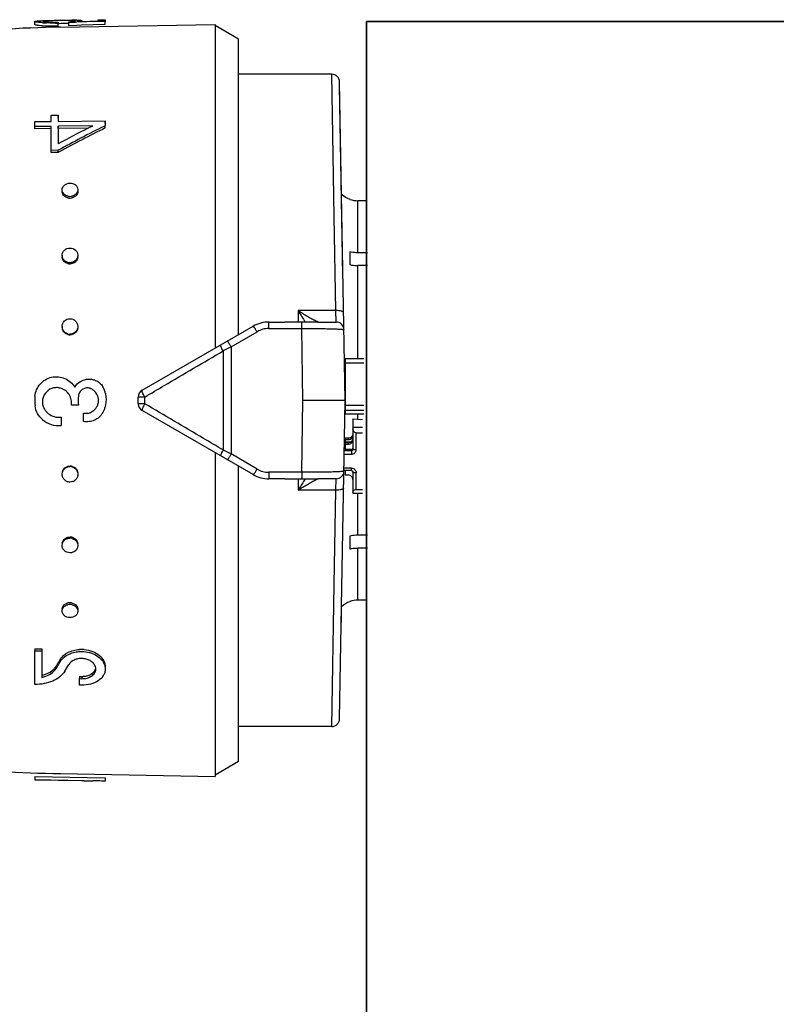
# Model space of a CAD drawing. Header units: millimetres. Extents: x -727 to 69715, y -15705 to 98123.
# Tile 231 of 256: x 49735 to 49784, y -12278 to -12215. Entities that reach past the tile are written whole.
import ezdxf

# ---------------------------------------------------------------- set-up
doc = ezdxf.new("R2010")
doc.units = ezdxf.units.MM
doc.layers.add('UT_ZAŘÍZENÍ - OT', color=3, linetype='Continuous', lineweight=35)

msp = doc.modelspace()

# ---------------------------------------------------------------- linework, layer by layer
at = {"color": 0, "linetype": 'Continuous'}
for p, q in [((49736.224, -12215.056), (49736.22, -12214.856)), ((49736.856, -12214.81), (49736.871, -12214.809)), ((49736.871, -12214.809), (49736.883, -12214.809)), ((49736.873, -12214.869), (49736.872, -12214.823)), ((49737.786, -12214.796), (49737.664, -12214.798)), ((49737.71, -12214.895), (49737.71, -12214.958)), ((49737.713, -12215.157), (49737.71, -12214.958)), ((49737.787, -12214.996), (49737.712, -12214.997)), ((49737.855, -12215.22), (49747.724, -12215.047)), ((49738.397, -12214.99), (49738.366, -12214.99)), ((49738.396, -12214.929), (49738.396, -12214.876)), ((49738.826, -12214.913), (49738.396, -12214.929)), ((49738.399, -12215.128), (49738.396, -12214.929)), ((49738.916, -12215.109), (49738.399, -12215.128)), ((49738.62, -12214.856), (49738.619, -12214.792)), ((49738.912, -12214.91), (49738.826, -12214.913)), ((49738.907, -12214.861), (49739.21, -12214.852)), ((49740.203, -12214.865), (49738.912, -12214.91)), ((49739.174, -12215.1), (49738.916, -12215.109)), ((49739.057, -12214.857), (49739.056, -12214.842)), ((49740.723, -12215.046), (49739.174, -12215.1)), ((49739.21, -12214.852), (49740.269, -12214.818)), ((49739.22, -12214.798), (49739.221, -12214.851)), ((49740.271, -12214.862), (49740.203, -12214.865)), ((49740.269, -12214.75), (49740.719, -12214.742)), ((49740.269, -12214.818), (49740.269, -12214.75)), ((49740.719, -12214.847), (49740.271, -12214.862)), ((49740.719, -12214.742), (49740.719, -12214.847)), ((49740.723, -12215.046), (49740.719, -12214.847)), ((49747.724, -12215.047), (49747.724, -12235.692)), ((49749.224, -12215.987), (49747.724, -12215.121)), ((49749.224, -12234.826), (49749.224, -12215.987)), ((49755.169, -12218.221), (49749.224, -12218.221)), ((49755.324, -12227.286), (49755.169, -12218.221)), ((49756.024, -12239.021), (49755.669, -12218.713)), ((49755.885, -12231.087), (49755.673, -12218.962)), ((49736.22, -12221.245), (49737.27, -12221.232)), ((49736.22, -12221.556), (49736.22, -12221.245)), ((49737.27, -12220.826), (49737.72, -12220.821)), ((49737.27, -12221.232), (49737.27, -12220.826)), ((49737.72, -12220.821), (49737.72, -12221.226)), ((49737.723, -12220.971), (49737.72, -12220.821)), ((49737.72, -12221.226), (49740.719, -12221.187)), ((49740.719, -12221.187), (49740.719, -12221.499)), ((49740.723, -12221.334), (49740.719, -12221.187)), ((49737.27, -12221.543), (49736.22, -12221.556)), ((49736.224, -12221.7), (49736.22, -12221.556)), ((49737.273, -12221.687), (49736.224, -12221.7)), ((49737.27, -12223.075), (49737.27, -12221.543)), ((49739.934, -12221.509), (49737.72, -12221.537)), ((49737.72, -12221.537), (49737.72, -12222.656)), ((49737.723, -12221.682), (49737.72, -12221.537)), ((49739.641, -12221.657), (49737.723, -12221.682)), ((49737.723, -12221.682), (49737.723, -12222.539)), ((49739.879, -12221.537), (49739.934, -12221.509)), ((49740.719, -12221.499), (49740.664, -12221.527)), ((49740.723, -12221.643), (49740.719, -12221.499)), ((49737.72, -12223.07), (49737.27, -12223.075)), ((49737.273, -12223.206), (49737.27, -12223.075)), ((49737.723, -12223.201), (49737.273, -12223.206)), ((49737.723, -12223.201), (49737.72, -12223.07)), ((49737.776, -12223.173), (49737.723, -12223.201)), ((49756.324, -12226.185), (49756.324, -12226.198)), ((49756.824, -12229.608), (49756.824, -12226.284)), ((49757.394, -12226.284), (49756.824, -12226.284)), ((49755.426, -12233.296), (49755.324, -12227.286)), ((49756.324, -12229.547), (49756.324, -12230.361)), ((49757.441, -12229.608), (49756.824, -12229.608)), ((49756.824, -12236.347), (49756.824, -12230.421)), ((49757.449, -12230.421), (49756.824, -12230.421)), ((49753.024, -12233.296), (49753.024, -12234.03)), ((49755.426, -12233.296), (49753.024, -12233.296)), ((49755.445, -12234.021), (49755.426, -12233.296)), ((49743.074, -12238.377), (49750.154, -12234.289)), ((49751.154, -12234.436), (49751.154, -12234.021)), ((49751.154, -12234.021), (49752.181, -12234.021)), ((49751.154, -12234.436), (49753.251, -12234.436)), ((49753.251, -12234.436), (49753.251, -12234.029)), ((49753.323, -12239.021), (49753.251, -12234.436)), ((49754.287, -12234.021), (49755.445, -12234.021)), ((49748.757, -12235.609), (49750.404, -12234.641)), ((49748.236, -12235.866), (49748.236, -12242.177)), ((49748.757, -12235.609), (49748.757, -12242.433)), ((49756.024, -12236.347), (49756.024, -12239.869)), ((49756.024, -12236.347), (49757.224, -12236.347)), ((49756.024, -12236.631), (49757.224, -12236.631)), ((49742.824, -12239.233), (49742.824, -12238.81)), ((49743.237, -12239.237), (49743.237, -12238.806)), ((49753.251, -12243.606), (49753.323, -12239.021)), ((49756.024, -12239.021), (49753.323, -12239.021)), ((49755.669, -12259.33), (49756.024, -12239.021)), ((49739.01, -12239.324), (49738.56, -12239.324)), ((49756.024, -12239.327), (49757.224, -12239.327)), ((49756.024, -12239.642), (49757.224, -12239.642)), ((49737.9, -12240.093), (49737.9, -12240.627)), ((49739.33, -12240.365), (49739.33, -12239.83)), ((49750.154, -12243.753), (49743.074, -12239.666)), ((49756.024, -12239.869), (49757.224, -12239.869)), ((49756.524, -12240.196), (49756.524, -12242.119)), ((49756.524, -12240.196), (49757.124, -12240.229)), ((49756.824, -12240.212), (49756.824, -12239.869)), ((49756.524, -12240.727), (49757.124, -12240.727)), ((49755.978, -12241.636), (49755.984, -12241.313)), ((49756.024, -12241.425), (49756.024, -12241.67)), ((49756.224, -12241.425), (49756.024, -12241.425)), ((49756.024, -12241.523), (49756.224, -12241.523)), ((49756.224, -12241.425), (49756.224, -12241.523)), ((49756.724, -12242.158), (49756.724, -12241.079)), ((49756.724, -12241.079), (49757.124, -12241.079)), ((49756.024, -12242.061), (49755.971, -12242.061)), ((49756.024, -12241.865), (49755.974, -12241.865)), ((49755.977, -12241.67), (49756.387, -12241.67)), ((49756.025, -12241.639), (49755.978, -12241.636)), ((49756.024, -12241.718), (49756.024, -12242.159)), ((49756.224, -12241.718), (49756.024, -12241.718)), ((49756.024, -12241.815), (49756.224, -12241.815)), ((49756.424, -12242.159), (49756.024, -12242.159)), ((49756.224, -12241.718), (49756.224, -12241.815)), ((49756.424, -12242.159), (49756.424, -12242.452)), ((49747.724, -12242.35), (49747.724, -12262.995)), ((49750.404, -12243.402), (49748.757, -12242.433)), ((49755.964, -12242.452), (49756.424, -12242.452)), ((49755.968, -12242.217), (49756.424, -12242.217)), ((49749.224, -12262.055), (49749.224, -12243.216)), ((49756.424, -12243.335), (49755.948, -12243.335)), ((49756.424, -12243.496), (49756.424, -12243.335)), ((49751.154, -12243.606), (49751.154, -12244.021)), ((49753.251, -12243.606), (49751.154, -12243.606)), ((49752.181, -12244.021), (49751.154, -12244.021)), ((49753.024, -12244.013), (49753.024, -12244.746)), ((49753.251, -12243.606), (49753.251, -12244.014)), ((49755.445, -12244.021), (49754.287, -12244.021)), ((49755.426, -12244.746), (49755.445, -12244.021)), ((49756.424, -12243.496), (49755.945, -12243.496)), ((49756.024, -12243.496), (49756.024, -12243.777)), ((49756.024, -12243.777), (49756.224, -12243.777)), ((49756.524, -12243.59), (49756.524, -12244.944)), ((49756.724, -12244.708), (49756.724, -12243.629)), ((49755.426, -12244.746), (49753.024, -12244.746)), ((49755.324, -12250.757), (49755.426, -12244.746)), ((49756.524, -12244.944), (49757.124, -12244.944)), ((49756.724, -12244.708), (49757.124, -12244.708)), ((49756.824, -12247.621), (49756.824, -12244.944)), ((49756.324, -12247.682), (49756.324, -12248.495)), ((49757.449, -12247.621), (49756.824, -12247.621)), ((49756.824, -12251.758), (49756.824, -12248.434)), ((49757.441, -12248.434), (49756.824, -12248.434)), ((49755.169, -12259.821), (49755.324, -12250.757)), ((49756.324, -12251.844), (49756.324, -12251.857)), ((49757.394, -12251.758), (49756.824, -12251.758)), ((49755.768, -12253.636), (49755.784, -12252.774)), ((49736.224, -12254.862), (49736.22, -12254.994)), ((49736.22, -12257.136), (49736.22, -12254.994)), ((49736.22, -12254.994), (49736.67, -12254.999)), ((49736.224, -12254.862), (49736.674, -12254.867)), ((49736.674, -12254.867), (49736.67, -12254.999)), ((49736.67, -12254.999), (49736.67, -12256.687)), ((49737.59, -12255.974), (49737.587, -12256.115)), ((49737.7, -12255.927), (49737.729, -12255.879)), ((49737.817, -12255.599), (49737.845, -12255.551)), ((49737.845, -12255.551), (49737.842, -12255.689)), ((49739.073, -12256.619), (49739.07, -12256.765)), ((49739.07, -12257.173), (49739.07, -12256.765)), ((49739.07, -12256.765), (49739.22, -12256.767)), ((49739.22, -12257.175), (49739.07, -12257.173)), ((49739.073, -12256.619), (49739.223, -12256.621)), ((49739.223, -12256.621), (49739.22, -12256.767)), ((49755.169, -12259.821), (49749.224, -12259.821)), ((49749.224, -12262.055), (49747.724, -12262.921)), ((49737.855, -12262.823), (49747.724, -12262.995)), ((49736.224, -12263.007), (49736.22, -12263.207)), ((49736.22, -12263.219), (49736.22, -12263.207)), ((49736.22, -12263.207), (49740.719, -12263.285)), ((49739.37, -12263.274), (49736.22, -12263.219)), ((49736.224, -12263.007), (49740.723, -12263.086)), ((49739.37, -12263.277), (49739.37, -12263.274)), ((49739.37, -12263.277), (49739.933, -12263.287)), ((49740.723, -12263.086), (49740.719, -12263.285)), ((49740.723, -12263.096), (49740.719, -12263.296)), ((49740.719, -12263.285), (49740.719, -12263.296))]:
    msp.add_line(p, q, dxfattribs=at)
for centre, radius, start, end in [((49737.338, -12206.38), 8.577, 265.82558, 266.62577), ((49737.339, -12206.529), 8.626, 265.85586, 266.65073), ((49737.488, -12250.544), 35.74, 91.01238, 91.21551), ((49737.411, -12205.126), 9.833, 266.63176, 267.39596), ((49737.413, -12205.258), 9.899, 266.65673, 267.41559), ((49737.016, -12216.605), 1.789, 94.25337, 94.6326), ((49737.072, -12217.374), 2.559, 93.45872, 94.22835), ((49737.493, -12202.416), 12.544, 270.2757, 270.99142), ((49737.536, -12204.867), 10.03, 270.37671, 270.99382), ((49737.947, -12208.468), 6.424, 274.00652, 274.76218), ((49738.033, -12209.51), 5.379, 274.77014, 275.5791), ((49738.469, -12220.07), 5.28, 88.37447, 89.19799), ((49739.329, -12256.899), 42.126, 90.84632, 91.00332), ((49739.044, -12237.798), 23.023, 90.56986, 90.83886), ((49738.944, -12228.002), 13.227, 90.13111, 90.55891), ((49739.426, -12305.206), 90, 91, 95.86353), ((49755.169, -12218.721), 0.5, 1.00273, 90.00005), ((49788.009, -12315.461), 105.191, 116.74897, 118.55954), ((49787.553, -12316.125), 105.923, 116.89327, 118.06457), ((49787.744, -12315.838), 105.279, 116.52799, 118.3353), ((49784.641, -12310.437), 99.533, 116.72558, 116.87901), ((49738.313, -12225.701), 0.34, 181.83857, 189.22993), ((49738.643, -12225.692), 0.33, 0.0012, 1.80344), ((49738.466, -12225.431), 0.578, 257.40046, 263.77919), ((49738.469, -12225.534), 0.583, 257.43846, 263.79562), ((49738.465, -12225.442), 0.567, 263.76903, 270.51539), ((49738.468, -12225.545), 0.572, 263.78497, 270.51556), ((49738.464, -12225.432), 0.577, 270.61415, 283.65474), ((49738.467, -12225.534), 0.582, 270.61233, 283.61615), ((49756.824, -12224.771), 1.5, 226.64917, 250.52878), ((49756.825, -12224.775), 1.509, 250.58004, 269.92942), ((49738.384, -12229.772), 0.415, 180.00363, 182.62681), ((49738.468, -12229.708), 0.529, 255.90699, 262.90203), ((49738.556, -12229.841), 0.417, 351.68515, 359.95596), ((49738.472, -12229.776), 0.533, 255.94846, 262.92018), ((49738.467, -12229.722), 0.515, 262.89641, 270.33517), ((49738.47, -12229.791), 0.519, 262.91395, 270.33539), ((49773.806, -12220.774), 24.264, 211.06983, 212.81472), ((49769.85, -12223.319), 19.559, 212.83138, 213.19135), ((49738.441, -12234.306), 0.471, 180.01487, 185.18459), ((49751.154, -12236.021), 2, 90, 120), ((49751.154, -12235.915), 1.479, 90.0293, 120.51258), ((49755.445, -12234.521), 0.5, 0.9973, 89.99995), ((49738.471, -12234.296), 0.505, 254.94557, 262.29746), ((49738.474, -12234.327), 0.509, 254.989, 262.3166), ((49738.469, -12234.313), 0.488, 262.29512, 270.14263), ((49738.472, -12234.344), 0.492, 262.31359, 270.14288), ((49856.319, -12454.982), 244.324, 116.11937, 116.25551), ((49755.924, -12237.177), 0.0994, 313.59217, 359.98031), ((49755.924, -12237.165), 0.301, 284.00989, 289.44256), ((49737.616, -12239.084), 0.878, 79.26214, 86.10486), ((49737.606, -12239.133), 0.927, 73.07928, 79.21627), ((49739.579, -12238.799), 0.576, 71.25318, 78.39725), ((49739.581, -12238.792), 0.569, 63.84048, 71.25521), ((49739.456, -12239.028), 0.836, 39.13046, 49.82845), ((49739.659, -12238.722), 1.078, 27.84061, 34.02965), ((49739.664, -12238.72), 1.073, 21.6663, 27.84286), ((49739.681, -12238.713), 1.054, 15.21143, 21.66816), ((49743.324, -12238.81), 0.5, 120, 180), ((49738.881, -12239.021), 2.661, 174.20363, 187.38301), ((49737.603, -12239.171), 0.963, 41.07571, 50.01192), ((49737.597, -12239.175), 0.97, 32.46127, 41.04427), ((49741.306, -12239.021), 2.316, 172.81682, 187.51949), ((49739.463, -12239.023), 0.828, 29.69129, 39.12926), ((49738.769, -12238.96), 1.999, 11.83461, 15.19202), ((49755.924, -12238.793), 0.3, 70.55401, 72.35353), ((49737.611, -12239.127), 0.893, 214.11402, 220.95302), ((49739.459, -12239.02), 0.831, 307.97112, 320.9467), ((49739.451, -12239.013), 0.841, 320.92395, 328.11089), ((49739.515, -12239.166), 1.23, 330.55262, 339.45926), ((49739.561, -12239.184), 1.181, 339.47291, 345.3977), ((49743.324, -12239.233), 0.5, 180, 240), ((49737.782, -12238.987), 1.644, 229.79423, 274.1007), ((49737.781, -12238.979), 1.119, 220.98571, 227.22441), ((49737.782, -12238.995), 1.104, 269.87405, 276.1358), ((49739.472, -12239.058), 0.785, 259.56156, 266.77563), ((49739.5, -12239.159), 1.247, 328.36326, 330.5708), ((49756.233, -12241.228), 0.29, 325.94596, 359.95559), ((49856.319, -12023.06), 244.324, 243.74449, 243.88063), ((49738.468, -12243.73), 0.489, 81.95126, 89.79291), ((49738.471, -12243.699), 0.493, 81.96974, 89.79318), ((49738.465, -12243.748), 0.507, 74.61727, 81.95392), ((49738.469, -12243.717), 0.51, 74.66061, 81.97306), ((49751.154, -12242.128), 1.479, 239.48743, 269.97069), ((49738.489, -12243.739), 0.481, 352.20997, 354.91531), ((49751.154, -12242.021), 2, 240, 270), ((49770.192, -12254.946), 19.968, 146.8123, 147.16491), ((49755.445, -12243.521), 0.5, 270, 359), ((49756.435, -12243.59), 0.0882, 0.03691, 8.66078), ((49773.728, -12257.219), 24.171, 147.18194, 148.9335), ((49738.466, -12248.321), 0.516, 82.18024, 89.60747), ((49738.47, -12248.253), 0.52, 82.19776, 89.60771), ((49738.464, -12248.338), 0.533, 75.22208, 82.18643), ((49738.467, -12248.27), 0.537, 75.26335, 82.20456), ((49738.465, -12252.607), 0.574, 89.52764, 102.6205), ((49738.469, -12252.505), 0.579, 90.47615, 102.57666), ((49738.468, -12252.489), 0.563, 89.46365, 90.42767), ((49738.464, -12252.602), 0.569, 82.70603, 89.43816), ((49738.468, -12252.5), 0.574, 82.72194, 89.43835), ((49738.462, -12252.617), 0.584, 76.3765, 82.71678), ((49738.466, -12252.514), 0.588, 76.41423, 82.73319), ((49756.824, -12253.271), 1.5, 109.47122, 133.35083), ((49756.825, -12253.268), 1.509, 90.07058, 109.41996), ((49738.313, -12252.341), 0.34, 170.77007, 178.16143), ((49738.643, -12252.351), 0.33, 358.19656, 359.9988), ((49739.201, -12256.845), 1.949, 89.34777, 93.68224), ((49739.2, -12256.877), 1.981, 84.74512, 89.3338), ((49736.8, -12255.489), 0.927, 321.71489, 328.50896), ((49699.17, -12232.833), 44.921, 328.78337, 329.0635), ((49699.648, -12232.787), 44.466, 328.57088, 328.85214), ((49698.296, -12231.97), 46.046, 328.85211, 329.1259), ((49697.447, -12231.802), 46.929, 329.13232, 329.40315), ((49738.71, -12256.203), 1.009, 142.68913, 149.33475), ((49738.805, -12256.276), 1.129, 136.6726, 142.69573), ((49699.915, -12232.906), 44.808, 328.5423, 329.17295), ((49736.721, -12255.427), 1.027, 315.49883, 321.71461), ((49739.661, -12256.146), 0.458, 358.60453, 6.96692), ((49736.285, -12254.817), 1.908, 281.62893, 285.76186), ((49755.169, -12259.321), 0.5, 270, 359), ((49739.426, -12172.837), 90, 264.13647, 269)]:
    msp.add_arc(centre, radius, start, end, dxfattribs=at)
at = {"color": 0, "linetype": 'Continuous', "extrusion": (0, 0, -1)}
for centre, major_axis, ratio, start_param, end_param in [((49756.724, -12240.844), (0, -0.235), 0.85043, 0, 1.570796), ((49756.724, -12244.865), (0.2, 0), 0.785695, 3.141593, 4.712389)]:
    msp.add_ellipse(centre, major_axis=major_axis, ratio=ratio, start_param=start_param, end_param=end_param, dxfattribs=at)
at = {"color": 0, "linetype": 'Continuous'}
for points, knots in [([(49736.22, -12214.856), (49736.22, -12214.853), (49736.227, -12214.847), (49736.235, -12214.844), (49736.24, -12214.843)], [0, 0, 0, 0, 0.34526, 1, 1, 1, 1]), ([(49736.714, -12214.934), (49736.644, -12214.929), (49736.546, -12214.92), (49736.425, -12214.906), (49736.354, -12214.896), (49736.298, -12214.886), (49736.257, -12214.876), (49736.233, -12214.869), (49736.22, -12214.86), (49736.22, -12214.856)], [0, 0, 0, 0, 0.415889, 0.585993, 0.728367, 0.841268, 0.923827, 0.975949, 1, 1, 1, 1]), ([(49736.716, -12215.133), (49736.647, -12215.128), (49736.549, -12215.119), (49736.428, -12215.105), (49736.357, -12215.095), (49736.302, -12215.086), (49736.26, -12215.076), (49736.237, -12215.068), (49736.224, -12215.06), (49736.224, -12215.056)], [0, 0, 0, 0, 0.416026, 0.586157, 0.728535, 0.841423, 0.923955, 0.976034, 1, 1, 1, 1]), ([(49736.24, -12214.843), (49736.244, -12214.842), (49736.263, -12214.836), (49736.284, -12214.833), (49736.3, -12214.831)], [0, 0, 0, 0, 0.194984, 1, 1, 1, 1]), ([(49736.3, -12214.831), (49736.356, -12214.824), (49736.5, -12214.818), (49736.643, -12214.814), (49736.73, -12214.812)], [0, 0, 0, 0, 0.393124, 1, 1, 1, 1]), ([(49736.763, -12214.842), (49736.763, -12214.842), (49736.762, -12214.843), (49736.762, -12214.843), (49736.762, -12214.844)], [0, 0, 0, 0, 0.519614, 1, 1, 1, 1]), ([(49736.762, -12214.844), (49736.762, -12214.846), (49736.767, -12214.849), (49736.784, -12214.855), (49736.822, -12214.863), (49736.883, -12214.871), (49736.933, -12214.875), (49736.961, -12214.878)], [0, 0, 0, 0, 0.026104, 0.078509, 0.271488, 0.580502, 1, 1, 1, 1]), ([(49736.872, -12214.823), (49736.857, -12214.824), (49736.831, -12214.826), (49736.797, -12214.831), (49736.777, -12214.835), (49736.765, -12214.839), (49736.763, -12214.842)], [0, 0, 0, 0, 0.402142, 0.703286, 0.901798, 1, 1, 1, 1]), ([(49737.664, -12214.798), (49737.524, -12214.8), (49737.276, -12214.806), (49737.027, -12214.813), (49736.918, -12214.82)], [0, 0, 0, 0, 0.5608, 1, 1, 1, 1]), ([(49736.961, -12214.878), (49737.004, -12214.881), (49737.218, -12214.895), (49737.432, -12214.898), (49737.602, -12214.897)], [0, 0, 0, 0, 0.202928, 1, 1, 1, 1]), ([(49737.553, -12214.96), (49737.502, -12214.96), (49737.306, -12214.96), (49737.109, -12214.955), (49736.965, -12214.949)], [0, 0, 0, 0, 0.261385, 1, 1, 1, 1]), ([(49737.713, -12215.157), (49737.648, -12215.158), (49737.399, -12215.16), (49737.15, -12215.156), (49736.966, -12215.147)], [0, 0, 0, 0, 0.261104, 1, 1, 1, 1]), ([(49738.364, -12214.79), (49738.32, -12214.79), (49738.127, -12214.791), (49737.935, -12214.793), (49737.786, -12214.796)], [0, 0, 0, 0, 0.228486, 1, 1, 1, 1]), ([(49738.366, -12214.99), (49738.322, -12214.99), (49738.129, -12214.991), (49737.936, -12214.993), (49737.787, -12214.996)], [0, 0, 0, 0, 0.228577, 1, 1, 1, 1]), ([(49738.543, -12214.791), (49738.529, -12214.79), (49738.47, -12214.79), (49738.41, -12214.79), (49738.364, -12214.79)], [0, 0, 0, 0, 0.229978, 1, 1, 1, 1]), ([(49738.556, -12214.863), (49738.593, -12214.859), (49738.659, -12214.852), (49738.735, -12214.841), (49738.78, -12214.832), (49738.802, -12214.826), (49738.815, -12214.822), (49738.822, -12214.816), (49738.822, -12214.814)], [0, 0, 0, 0, 0.416564, 0.727805, 0.840468, 0.923103, 0.975235, 1, 1, 1, 1]), ([(49738.729, -12214.797), (49738.721, -12214.796), (49738.685, -12214.794), (49738.648, -12214.793), (49738.619, -12214.792)], [0, 0, 0, 0, 0.216654, 1, 1, 1, 1]), ([(49738.798, -12214.804), (49738.794, -12214.803), (49738.771, -12214.8), (49738.748, -12214.798), (49738.729, -12214.797)], [0, 0, 0, 0, 0.191517, 1, 1, 1, 1]), ([(49738.822, -12214.814), (49738.822, -12214.811), (49738.812, -12214.806), (49738.804, -12214.805), (49738.798, -12214.804)], [0, 0, 0, 0, 0.306489, 1, 1, 1, 1]), ([(49739.056, -12214.842), (49739.046, -12214.843), (49738.996, -12214.851), (49738.946, -12214.857), (49738.907, -12214.861)], [0, 0, 0, 0, 0.219199, 1, 1, 1, 1]), ([(49738.914, -12214.776), (49738.928, -12214.776), (49738.981, -12214.776), (49739.033, -12214.776), (49739.07, -12214.777)], [0, 0, 0, 0, 0.28218, 1, 1, 1, 1]), ([(49739.22, -12214.798), (49739.22, -12214.803), (49739.201, -12214.811), (49739.173, -12214.82), (49739.12, -12214.831), (49739.08, -12214.838), (49739.056, -12214.842)], [0, 0, 0, 0, 0.080473, 0.272652, 0.58028, 1, 1, 1, 1]), ([(49739.07, -12214.777), (49739.08, -12214.778), (49739.114, -12214.779), (49739.147, -12214.781), (49739.17, -12214.784)], [0, 0, 0, 0, 0.312325, 1, 1, 1, 1]), ([(49739.17, -12214.784), (49739.182, -12214.785), (49739.198, -12214.787), (49739.215, -12214.792), (49739.22, -12214.796), (49739.22, -12214.798)], [0, 0, 0, 0, 0.708486, 0.898996, 1, 1, 1, 1]), ([(49737.97, -12225.601), (49737.968, -12225.545), (49737.995, -12225.429), (49738.107, -12225.285), (49738.275, -12225.192), (49738.404, -12225.169), (49738.47, -12225.168)], [0, 0, 0, 0, 0.229393, 0.470966, 0.729703, 1, 1, 1, 1]), ([(49738.47, -12225.168), (49738.533, -12225.168), (49738.658, -12225.187), (49738.823, -12225.271), (49738.937, -12225.405), (49738.968, -12225.516), (49738.97, -12225.57)], [0, 0, 0, 0, 0.270385, 0.528616, 0.769944, 1, 1, 1, 1]), ([(49738.074, -12225.847), (49738.043, -12225.813), (49737.992, -12225.736), (49737.971, -12225.646), (49737.97, -12225.601)], [0, 0, 0, 0, 0.509651, 1, 1, 1, 1]), ([(49738.342, -12226.103), (49738.253, -12226.082), (49738.085, -12226.003), (49737.991, -12225.838), (49737.978, -12225.755)], [0, 0, 0, 0, 0.524629, 1, 1, 1, 1]), ([(49738.973, -12225.692), (49738.973, -12225.784), (49738.887, -12225.981), (49738.703, -12226.076), (49738.604, -12226.1)], [0, 0, 0, 0, 0.47302, 1, 1, 1, 1]), ([(49738.97, -12225.57), (49738.971, -12225.618), (49738.952, -12225.717), (49738.899, -12225.802), (49738.866, -12225.84)], [0, 0, 0, 0, 0.488775, 1, 1, 1, 1]), ([(49738.34, -12225.995), (49738.314, -12225.989), (49738.216, -12225.96), (49738.125, -12225.903), (49738.074, -12225.847)], [0, 0, 0, 0, 0.260211, 1, 1, 1, 1]), ([(49738.866, -12225.84), (49738.849, -12225.858), (49738.774, -12225.929), (49738.676, -12225.974), (49738.6, -12225.993)], [0, 0, 0, 0, 0.24218, 1, 1, 1, 1]), ([(49737.97, -12229.772), (49737.97, -12229.711), (49737.998, -12229.587), (49738.109, -12229.431), (49738.275, -12229.329), (49738.405, -12229.304), (49738.47, -12229.304)], [0, 0, 0, 0, 0.241806, 0.488407, 0.741812, 1, 1, 1, 1]), ([(49738.47, -12229.304), (49738.593, -12229.303), (49738.786, -12229.37), (49738.935, -12229.568), (49738.967, -12229.687), (49738.969, -12229.746)], [0, 0, 0, 0, 0.507384, 0.755665, 1, 1, 1, 1]), ([(49756.824, -12229.608), (49756.781, -12229.608), (49756.613, -12229.603), (49756.445, -12229.578), (49756.324, -12229.547)], [0, 0, 0, 0, 0.252472, 1, 1, 1, 1]), ([(49738.037, -12230.005), (49738.027, -12229.989), (49737.992, -12229.922), (49737.973, -12229.847), (49737.97, -12229.791)], [0, 0, 0, 0, 0.253103, 1, 1, 1, 1]), ([(49738.342, -12230.294), (49738.251, -12230.271), (49738.078, -12230.176), (49737.991, -12229.998), (49737.978, -12229.908)], [0, 0, 0, 0, 0.510101, 1, 1, 1, 1]), ([(49738.34, -12230.221), (49738.278, -12230.206), (49738.159, -12230.153), (49738.07, -12230.058), (49738.037, -12230.005)], [0, 0, 0, 0, 0.506643, 1, 1, 1, 1]), ([(49738.931, -12229.944), (49738.902, -12230.011), (49738.809, -12230.133), (49738.672, -12230.201), (49738.6, -12230.22)], [0, 0, 0, 0, 0.492845, 1, 1, 1, 1]), ([(49738.969, -12229.901), (49738.956, -12229.992), (49738.868, -12230.171), (49738.696, -12230.268), (49738.604, -12230.292)], [0, 0, 0, 0, 0.489899, 1, 1, 1, 1]), ([(49738.969, -12229.746), (49738.972, -12229.797), (49738.962, -12229.865), (49738.938, -12229.929), (49738.931, -12229.944)], [0, 0, 0, 0, 0.747031, 1, 1, 1, 1]), ([(49756.324, -12230.361), (49756.364, -12230.371), (49756.528, -12230.406), (49756.697, -12230.421), (49756.824, -12230.421)], [0, 0, 0, 0, 0.247091, 1, 1, 1, 1]), ([(49754.144, -12233.957), (49754.061, -12233.917), (49753.884, -12233.824), (49753.508, -12233.608), (49753.219, -12233.426), (49753.024, -12233.296)], [0, 0, 0, 0, 0.213248, 0.460801, 1, 1, 1, 1]), ([(49755.926, -12233.425), (49755.926, -12233.416), (49755.916, -12233.393), (49755.884, -12233.37), (49755.837, -12233.348), (49755.747, -12233.32), (49755.608, -12233.3), (49755.49, -12233.295), (49755.426, -12233.296)], [0, 0, 0, 0, 0.054454, 0.124226, 0.220024, 0.341181, 0.645763, 1, 1, 1, 1]), ([(49737.97, -12234.306), (49737.97, -12234.18), (49738.078, -12233.916), (49738.342, -12233.811), (49738.47, -12233.81)], [0, 0, 0, 0, 0.49811, 1, 1, 1, 1]), ([(49738.47, -12233.81), (49738.59, -12233.81), (49738.841, -12233.902), (49738.957, -12234.142), (49738.968, -12234.261)], [0, 0, 0, 0, 0.501804, 1, 1, 1, 1]), ([(49754.223, -12233.993), (49754.217, -12233.99), (49754.19, -12233.979), (49754.164, -12233.967), (49754.144, -12233.957)], [0, 0, 0, 0, 0.229765, 1, 1, 1, 1]), ([(49754.254, -12234.005), (49754.251, -12234.004), (49754.241, -12234), (49754.231, -12233.996), (49754.223, -12233.993)], [0, 0, 0, 0, 0.235586, 1, 1, 1, 1]), ([(49738.342, -12234.819), (49738.26, -12234.796), (49738.103, -12234.71), (49738.013, -12234.554), (49737.991, -12234.472)], [0, 0, 0, 0, 0.50198, 1, 1, 1, 1]), ([(49738.34, -12234.784), (49738.267, -12234.764), (49738.128, -12234.693), (49738.037, -12234.565), (49738.009, -12234.496)], [0, 0, 0, 0, 0.50114, 1, 1, 1, 1]), ([(49738.952, -12234.432), (49738.929, -12234.514), (49738.84, -12234.672), (49738.683, -12234.76), (49738.6, -12234.783)], [0, 0, 0, 0, 0.49918, 1, 1, 1, 1]), ([(49738.969, -12234.406), (49738.956, -12234.5), (49738.872, -12234.687), (49738.697, -12234.792), (49738.604, -12234.818)], [0, 0, 0, 0, 0.498032, 1, 1, 1, 1]), ([(49750.404, -12234.641), (49750.383, -12234.621), (49750.351, -12234.573), (49750.318, -12234.499), (49750.279, -12234.436), (49750.24, -12234.385), (49750.21, -12234.344), (49750.185, -12234.312), (49750.169, -12234.296), (49750.157, -12234.287), (49750.154, -12234.289)], [0, 0, 0, 0, 0.198142, 0.388892, 0.560134, 0.707991, 0.828678, 0.918542, 0.975091, 1, 1, 1, 1]), ([(49753.251, -12234.029), (49753.072, -12234.031), (49752.715, -12234.03), (49752.358, -12234.021), (49752.181, -12234.021)], [0, 0, 0, 0, 0.502804, 1, 1, 1, 1]), ([(49754.287, -12234.021), (49754.208, -12234.021), (49753.862, -12234.022), (49753.517, -12234.026), (49753.251, -12234.029)], [0, 0, 0, 0, 0.230893, 1, 1, 1, 1]), ([(49753.251, -12234.436), (49753.427, -12234.436), (49753.772, -12234.435), (49754.273, -12234.438), (49754.734, -12234.444), (49755.084, -12234.451), (49755.331, -12234.459), (49755.488, -12234.465), (49755.622, -12234.471), (49755.734, -12234.478), (49755.822, -12234.486), (49755.885, -12234.493), (49755.923, -12234.501), (49755.94, -12234.506), (49755.945, -12234.511), (49755.945, -12234.513)], [0, 0, 0, 0, 0.195605, 0.383531, 0.55643, 0.707585, 0.773165, 0.831259, 0.881323, 0.92293, 0.955723, 0.979458, 0.994025, 0.997954, 1, 1, 1, 1]), ([(49754.313, -12234.021), (49754.305, -12234.021), (49754.285, -12234.016), (49754.266, -12234.01), (49754.254, -12234.005)], [0, 0, 0, 0, 0.393757, 1, 1, 1, 1]), ([(49748.757, -12235.609), (49748.728, -12235.559), (49748.685, -12235.488), (49748.628, -12235.398), (49748.592, -12235.343), (49748.561, -12235.298), (49748.537, -12235.266), (49748.521, -12235.248), (49748.512, -12235.24), (49748.508, -12235.239), (49748.507, -12235.24)], [0, 0, 0, 0, 0.387648, 0.559336, 0.708365, 0.829964, 0.920373, 0.976704, 0.992026, 1, 1, 1, 1]), ([(49743.237, -12238.806), (49743.652, -12238.561), (49745.319, -12237.581), (49746.985, -12236.601), (49748.236, -12235.866)], [0, 0, 0, 0, 0.249365, 1, 1, 1, 1]), ([(49748.236, -12235.866), (49748.21, -12235.819), (49748.174, -12235.75), (49748.131, -12235.663), (49748.106, -12235.608), (49748.087, -12235.563), (49748.075, -12235.528), (49748.069, -12235.506), (49748.07, -12235.492), (49748.073, -12235.49)], [0, 0, 0, 0, 0.389691, 0.560136, 0.707341, 0.827183, 0.916538, 0.973346, 1, 1, 1, 1]), ([(49736.234, -12238.752), (49736.248, -12238.61), (49736.323, -12238.328), (49736.629, -12237.84), (49737.28, -12237.449), (49738.037, -12237.523), (49738.521, -12237.836), (49738.707, -12238.06), (49738.78, -12238.183)], [0, 0, 0, 0, 0.125806, 0.251598, 0.500158, 0.748611, 0.874302, 1, 1, 1, 1]), ([(49738.78, -12238.183), (49738.867, -12238.031), (49739.123, -12237.768), (49739.562, -12237.639), (49739.914, -12237.671), (49740.165, -12237.762), (49740.386, -12237.911), (49740.503, -12238.046), (49740.553, -12238.119)], [0, 0, 0, 0, 0.249691, 0.498274, 0.623384, 0.748679, 0.874168, 1, 1, 1, 1]), ([(49737.676, -12238.208), (49737.592, -12238.203), (49737.422, -12238.215), (49737.105, -12238.331), (49736.851, -12238.581), (49736.728, -12238.897), (49736.702, -12239.152), (49736.748, -12239.405), (49736.824, -12239.558), (49736.871, -12239.628)], [0, 0, 0, 0, 0.124702, 0.249421, 0.497433, 0.62303, 0.748788, 0.874419, 1, 1, 1, 1]), ([(49739.695, -12238.235), (49739.618, -12238.219), (49739.455, -12238.22), (49739.234, -12238.319), (49739.07, -12238.498), (49739.018, -12238.653), (49739.008, -12238.732)], [0, 0, 0, 0, 0.248903, 0.498305, 0.748695, 1, 1, 1, 1]), ([(49743.237, -12238.806), (49743.208, -12238.754), (49743.158, -12238.659), (49743.1, -12238.531), (49743.07, -12238.442), (49743.064, -12238.396), (49743.069, -12238.38), (49743.074, -12238.377)], [0, 0, 0, 0, 0.377895, 0.69297, 0.905251, 0.965919, 1, 1, 1, 1]), ([(49738.56, -12239.324), (49738.576, -12239.209), (49738.567, -12238.972), (49738.478, -12238.752), (49738.415, -12238.654)], [0, 0, 0, 0, 0.500135, 1, 1, 1, 1]), ([(49740.165, -12239.457), (49740.204, -12239.395), (49740.266, -12239.258), (49740.298, -12239.037), (49740.274, -12238.815), (49740.218, -12238.676), (49740.182, -12238.613)], [0, 0, 0, 0, 0.249892, 0.499949, 0.75024, 1, 1, 1, 1]), ([(49740.726, -12238.55), (49740.742, -12238.627), (49740.788, -12238.936), (49740.763, -12239.256), (49740.704, -12239.482)], [0, 0, 0, 0, 0.250786, 1, 1, 1, 1]), ([(49743.237, -12238.806), (49743.209, -12238.806), (49743.154, -12238.806), (49743.076, -12238.806), (49743.005, -12238.807), (49742.944, -12238.807), (49742.9, -12238.808), (49742.872, -12238.808), (49742.855, -12238.808), (49742.842, -12238.809), (49742.832, -12238.809), (49742.828, -12238.81), (49742.824, -12238.809), (49742.824, -12238.81)], [0, 0, 0, 0, 0.203374, 0.394866, 0.56769, 0.716771, 0.837685, 0.88646, 0.926896, 0.958626, 0.981467, 0.99529, 1, 1, 1, 1]), ([(49736.721, -12240.243), (49736.592, -12240.133), (49736.373, -12239.862), (49736.264, -12239.532), (49736.242, -12239.363)], [0, 0, 0, 0, 0.49938, 1, 1, 1, 1]), ([(49743.237, -12239.237), (49743.209, -12239.237), (49743.154, -12239.236), (49743.076, -12239.236), (49743.005, -12239.236), (49742.944, -12239.235), (49742.9, -12239.235), (49742.872, -12239.234), (49742.855, -12239.234), (49742.842, -12239.234), (49742.832, -12239.234), (49742.828, -12239.232), (49742.824, -12239.233), (49742.824, -12239.233)], [0, 0, 0, 0, 0.203374, 0.394866, 0.56769, 0.716771, 0.837685, 0.88646, 0.926896, 0.958626, 0.981467, 0.99529, 1, 1, 1, 1]), ([(49743.237, -12239.237), (49743.208, -12239.288), (49743.158, -12239.384), (49743.1, -12239.512), (49743.07, -12239.6), (49743.064, -12239.647), (49743.069, -12239.663), (49743.074, -12239.666)], [0, 0, 0, 0, 0.377895, 0.69297, 0.905251, 0.965919, 1, 1, 1, 1]), ([(49748.236, -12242.177), (49747.819, -12241.931), (49746.152, -12240.952), (49744.485, -12239.972), (49743.237, -12239.237)], [0, 0, 0, 0, 0.250578, 1, 1, 1, 1]), ([(49737.021, -12239.8), (49737.122, -12239.894), (49737.362, -12240.046), (49737.641, -12240.099), (49737.779, -12240.099)], [0, 0, 0, 0, 0.500561, 1, 1, 1, 1]), ([(49740.562, -12239.813), (49740.499, -12239.914), (49740.344, -12240.1), (49740.039, -12240.297), (49739.689, -12240.393), (49739.447, -12240.387), (49739.33, -12240.365)], [0, 0, 0, 0, 0.249964, 0.499879, 0.749906, 1, 1, 1, 1]), ([(49739.428, -12239.842), (49739.524, -12239.848), (49739.719, -12239.824), (49739.894, -12239.734), (49739.97, -12239.675)], [0, 0, 0, 0, 0.50069, 1, 1, 1, 1]), ([(49756.524, -12241.131), (49756.524, -12241.169), (49756.508, -12241.247), (49756.441, -12241.345), (49756.341, -12241.41), (49756.263, -12241.425), (49756.224, -12241.425)], [0, 0, 0, 0, 0.247784, 0.496832, 0.747734, 1, 1, 1, 1]), ([(49756.224, -12241.523), (49756.272, -12241.523), (49756.371, -12241.499), (49756.447, -12241.431), (49756.474, -12241.391)], [0, 0, 0, 0, 0.501963, 1, 1, 1, 1]), ([(49756.524, -12241.424), (49756.524, -12241.462), (49756.508, -12241.54), (49756.441, -12241.637), (49756.341, -12241.703), (49756.263, -12241.718), (49756.224, -12241.718)], [0, 0, 0, 0, 0.247784, 0.496832, 0.747734, 1, 1, 1, 1]), ([(49756.224, -12241.815), (49756.263, -12241.815), (49756.341, -12241.8), (49756.441, -12241.735), (49756.508, -12241.637), (49756.524, -12241.56), (49756.524, -12241.521)], [0, 0, 0, 0, 0.252266, 0.503168, 0.752216, 1, 1, 1, 1]), ([(49756.424, -12242.159), (49756.435, -12242.159), (49756.459, -12242.154), (49756.491, -12242.136), (49756.514, -12242.108), (49756.521, -12242.085), (49756.523, -12242.074)], [0, 0, 0, 0, 0.251925, 0.502849, 0.751924, 1, 1, 1, 1]), ([(49756.424, -12242.217), (49756.437, -12242.217), (49756.463, -12242.212), (49756.496, -12242.19), (49756.518, -12242.158), (49756.524, -12242.132), (49756.524, -12242.119)], [0, 0, 0, 0, 0.252236, 0.503168, 0.752245, 1, 1, 1, 1]), ([(49756.424, -12242.452), (49756.463, -12242.452), (49756.541, -12242.437), (49756.641, -12242.372), (49756.708, -12242.274), (49756.724, -12242.196), (49756.724, -12242.158)], [0, 0, 0, 0, 0.252255, 0.503168, 0.752226, 1, 1, 1, 1]), ([(49756.524, -12242.119), (49756.524, -12242.122), (49756.527, -12242.127), (49756.533, -12242.131), (49756.542, -12242.136), (49756.559, -12242.142), (49756.584, -12242.147), (49756.614, -12242.152), (49756.661, -12242.157), (49756.698, -12242.158), (49756.724, -12242.158)], [0, 0, 0, 0, 0.040706, 0.069574, 0.105554, 0.199505, 0.321626, 0.468167, 0.634164, 1, 1, 1, 1]), ([(49748.236, -12242.177), (49748.21, -12242.224), (49748.174, -12242.292), (49748.131, -12242.379), (49748.106, -12242.434), (49748.087, -12242.479), (49748.075, -12242.515), (49748.069, -12242.536), (49748.07, -12242.55), (49748.073, -12242.552)], [0, 0, 0, 0, 0.389693, 0.560138, 0.707342, 0.827185, 0.916539, 0.973347, 1, 1, 1, 1]), ([(49748.757, -12242.433), (49748.728, -12242.483), (49748.685, -12242.555), (49748.628, -12242.644), (49748.592, -12242.7), (49748.561, -12242.744), (49748.537, -12242.776), (49748.521, -12242.795), (49748.512, -12242.802), (49748.508, -12242.803), (49748.507, -12242.803)], [0, 0, 0, 0, 0.387648, 0.559336, 0.708365, 0.829964, 0.920373, 0.976704, 0.992026, 1, 1, 1, 1]), ([(49737.991, -12243.57), (49738.013, -12243.488), (49738.103, -12243.333), (49738.26, -12243.246), (49738.342, -12243.224)], [0, 0, 0, 0, 0.49802, 1, 1, 1, 1]), ([(49738.009, -12243.547), (49738.037, -12243.477), (49738.128, -12243.35), (49738.267, -12243.278), (49738.34, -12243.259)], [0, 0, 0, 0, 0.49886, 1, 1, 1, 1]), ([(49738.6, -12243.259), (49738.683, -12243.282), (49738.84, -12243.371), (49738.929, -12243.528), (49738.952, -12243.611)], [0, 0, 0, 0, 0.50082, 1, 1, 1, 1]), ([(49738.604, -12243.225), (49738.697, -12243.25), (49738.872, -12243.356), (49738.956, -12243.542), (49738.969, -12243.637)], [0, 0, 0, 0, 0.501968, 1, 1, 1, 1]), ([(49750.404, -12243.402), (49750.383, -12243.422), (49750.351, -12243.47), (49750.318, -12243.544), (49750.279, -12243.607), (49750.24, -12243.658), (49750.21, -12243.699), (49750.185, -12243.73), (49750.169, -12243.747), (49750.157, -12243.755), (49750.154, -12243.753)], [0, 0, 0, 0, 0.198108, 0.388908, 0.560156, 0.708001, 0.828682, 0.918545, 0.975091, 1, 1, 1, 1]), ([(49756.424, -12243.335), (49756.463, -12243.335), (49756.541, -12243.35), (49756.641, -12243.416), (49756.708, -12243.513), (49756.724, -12243.591), (49756.724, -12243.629)], [0, 0, 0, 0, 0.252255, 0.503168, 0.752226, 1, 1, 1, 1]), ([(49738.47, -12244.232), (49738.401, -12244.232), (49738.263, -12244.202), (49738.091, -12244.081), (49737.984, -12243.9), (49737.966, -12243.761), (49737.972, -12243.694)], [0, 0, 0, 0, 0.25144, 0.501784, 0.751362, 1, 1, 1, 1]), ([(49738.965, -12243.804), (49738.957, -12243.862), (49738.92, -12243.977), (49738.807, -12244.119), (49738.649, -12244.21), (49738.529, -12244.232), (49738.47, -12244.232)], [0, 0, 0, 0, 0.249231, 0.498303, 0.748586, 1, 1, 1, 1]), ([(49752.181, -12244.021), (49752.358, -12244.021), (49752.715, -12244.013), (49753.072, -12244.012), (49753.251, -12244.014)], [0, 0, 0, 0, 0.497196, 1, 1, 1, 1]), ([(49755.945, -12243.53), (49755.945, -12243.532), (49755.94, -12243.536), (49755.923, -12243.542), (49755.885, -12243.549), (49755.822, -12243.557), (49755.734, -12243.564), (49755.622, -12243.571), (49755.488, -12243.578), (49755.331, -12243.584), (49755.084, -12243.591), (49754.734, -12243.598), (49754.273, -12243.604), (49753.772, -12243.607), (49753.427, -12243.607), (49753.251, -12243.606)], [0, 0, 0, 0, 0.002046, 0.005975, 0.020542, 0.044277, 0.07707, 0.118677, 0.168741, 0.226835, 0.292415, 0.44357, 0.616469, 0.804395, 1, 1, 1, 1]), ([(49753.251, -12244.014), (49753.342, -12244.015), (49753.688, -12244.018), (49754.033, -12244.021), (49754.287, -12244.021)], [0, 0, 0, 0, 0.264643, 1, 1, 1, 1]), ([(49754.144, -12244.085), (49754.174, -12244.071), (49754.225, -12244.048), (49754.277, -12244.028), (49754.299, -12244.023)], [0, 0, 0, 0, 0.595054, 1, 1, 1, 1]), ([(49754.299, -12244.023), (49754.3, -12244.023), (49754.305, -12244.022), (49754.31, -12244.021), (49754.313, -12244.021)], [0, 0, 0, 0, 0.289793, 1, 1, 1, 1]), ([(49756.524, -12244.071), (49756.524, -12244.033), (49756.508, -12243.955), (49756.441, -12243.858), (49756.341, -12243.792), (49756.263, -12243.777), (49756.224, -12243.777)], [0, 0, 0, 0, 0.247784, 0.496832, 0.747734, 1, 1, 1, 1]), ([(49756.424, -12243.496), (49756.436, -12243.496), (49756.46, -12243.5), (49756.492, -12243.519), (49756.514, -12243.545), (49756.521, -12243.567), (49756.523, -12243.577)], [0, 0, 0, 0, 0.26767, 0.525516, 0.768461, 1, 1, 1, 1]), ([(49756.524, -12243.59), (49756.524, -12243.593), (49756.527, -12243.598), (49756.533, -12243.602), (49756.542, -12243.607), (49756.559, -12243.613), (49756.584, -12243.619), (49756.614, -12243.623), (49756.661, -12243.628), (49756.698, -12243.629), (49756.724, -12243.629)], [0, 0, 0, 0, 0.040706, 0.069574, 0.105554, 0.199505, 0.321626, 0.468167, 0.634164, 1, 1, 1, 1]), ([(49753.024, -12244.746), (49753.219, -12244.617), (49753.508, -12244.435), (49753.884, -12244.219), (49754.061, -12244.125), (49754.144, -12244.085)], [0, 0, 0, 0, 0.539199, 0.786752, 1, 1, 1, 1]), ([(49755.926, -12244.617), (49755.926, -12244.627), (49755.916, -12244.649), (49755.884, -12244.673), (49755.837, -12244.695), (49755.747, -12244.722), (49755.608, -12244.743), (49755.49, -12244.747), (49755.426, -12244.746)], [0, 0, 0, 0, 0.054452, 0.124207, 0.219995, 0.341151, 0.645741, 1, 1, 1, 1]), ([(49737.978, -12248.135), (49737.991, -12248.045), (49738.078, -12247.866), (49738.251, -12247.772), (49738.342, -12247.749)], [0, 0, 0, 0, 0.489899, 1, 1, 1, 1]), ([(49738.604, -12247.75), (49738.696, -12247.775), (49738.868, -12247.871), (49738.956, -12248.051), (49738.969, -12248.141)], [0, 0, 0, 0, 0.510101, 1, 1, 1, 1]), ([(49756.824, -12247.621), (49756.781, -12247.621), (49756.613, -12247.626), (49756.445, -12247.651), (49756.324, -12247.682)], [0, 0, 0, 0, 0.252472, 1, 1, 1, 1]), ([(49738.47, -12248.739), (49738.403, -12248.738), (49738.27, -12248.712), (49738.101, -12248.605), (49737.991, -12248.442), (49737.967, -12248.314), (49737.97, -12248.252)], [0, 0, 0, 0, 0.258416, 0.511779, 0.758272, 1, 1, 1, 1]), ([(49737.97, -12248.252), (49737.973, -12248.196), (49737.992, -12248.12), (49738.027, -12248.054), (49738.037, -12248.038)], [0, 0, 0, 0, 0.746897, 1, 1, 1, 1]), ([(49738.037, -12248.038), (49738.07, -12247.984), (49738.159, -12247.89), (49738.278, -12247.837), (49738.34, -12247.821)], [0, 0, 0, 0, 0.493357, 1, 1, 1, 1]), ([(49738.969, -12248.296), (49738.967, -12248.355), (49738.935, -12248.475), (49738.786, -12248.672), (49738.593, -12248.74), (49738.47, -12248.739)], [0, 0, 0, 0, 0.244335, 0.492616, 1, 1, 1, 1]), ([(49738.6, -12247.823), (49738.672, -12247.842), (49738.809, -12247.909), (49738.902, -12248.032), (49738.931, -12248.098)], [0, 0, 0, 0, 0.507155, 1, 1, 1, 1]), ([(49738.931, -12248.098), (49738.938, -12248.114), (49738.962, -12248.177), (49738.972, -12248.246), (49738.969, -12248.296)], [0, 0, 0, 0, 0.252969, 1, 1, 1, 1]), ([(49756.324, -12248.495), (49756.364, -12248.485), (49756.528, -12248.449), (49756.697, -12248.434), (49756.824, -12248.434)], [0, 0, 0, 0, 0.247091, 1, 1, 1, 1]), ([(49737.97, -12252.441), (49737.971, -12252.397), (49737.992, -12252.307), (49738.043, -12252.23), (49738.074, -12252.195)], [0, 0, 0, 0, 0.490349, 1, 1, 1, 1]), ([(49737.978, -12252.287), (49737.991, -12252.205), (49738.085, -12252.039), (49738.253, -12251.96), (49738.342, -12251.94)], [0, 0, 0, 0, 0.475371, 1, 1, 1, 1]), ([(49738.074, -12252.195), (49738.09, -12252.177), (49738.166, -12252.107), (49738.264, -12252.064), (49738.34, -12252.047)], [0, 0, 0, 0, 0.241743, 1, 1, 1, 1]), ([(49738.6, -12252.05), (49738.626, -12252.056), (49738.724, -12252.087), (49738.815, -12252.146), (49738.866, -12252.203)], [0, 0, 0, 0, 0.259523, 1, 1, 1, 1]), ([(49738.604, -12251.942), (49738.703, -12251.966), (49738.887, -12252.062), (49738.973, -12252.259), (49738.973, -12252.351)], [0, 0, 0, 0, 0.52698, 1, 1, 1, 1]), ([(49738.866, -12252.203), (49738.899, -12252.24), (49738.952, -12252.325), (49738.971, -12252.424), (49738.97, -12252.472)], [0, 0, 0, 0, 0.511225, 1, 1, 1, 1]), ([(49738.47, -12252.874), (49738.404, -12252.873), (49738.275, -12252.85), (49738.107, -12252.757), (49737.995, -12252.614), (49737.968, -12252.497), (49737.97, -12252.441)], [0, 0, 0, 0, 0.270297, 0.529034, 0.770607, 1, 1, 1, 1]), ([(49738.97, -12252.472), (49738.968, -12252.526), (49738.937, -12252.637), (49738.823, -12252.771), (49738.658, -12252.855), (49738.533, -12252.875), (49738.47, -12252.874)], [0, 0, 0, 0, 0.230056, 0.471384, 0.729615, 1, 1, 1, 1]), ([(49737.845, -12255.551), (49737.959, -12255.36), (49738.242, -12255.122), (49738.689, -12254.951), (49738.945, -12254.908), (49739.076, -12254.9)], [0, 0, 0, 0, 0.464053, 0.726092, 1, 1, 1, 1]), ([(49737.984, -12255.501), (49738.131, -12255.346), (49738.424, -12255.164), (49738.861, -12255.047), (49739.099, -12255.027), (49739.22, -12255.028)], [0, 0, 0, 0, 0.473959, 0.733478, 1, 1, 1, 1]), ([(49739.22, -12255.028), (49739.388, -12255.03), (49739.718, -12255.076), (49740.163, -12255.264), (49740.507, -12255.55), (49740.649, -12255.8), (49740.686, -12255.927)], [0, 0, 0, 0, 0.276815, 0.541296, 0.783329, 1, 1, 1, 1]), ([(49739.381, -12254.904), (49739.562, -12254.921), (49739.909, -12255.001), (49740.35, -12255.253), (49740.652, -12255.607), (49740.726, -12255.896), (49740.723, -12256.031)], [0, 0, 0, 0, 0.285569, 0.551478, 0.78834, 1, 1, 1, 1]), ([(49740.066, -12255.925), (49740.034, -12255.861), (49739.942, -12255.738), (49739.747, -12255.6), (49739.509, -12255.507), (49739.247, -12255.469), (49738.982, -12255.49), (49738.671, -12255.585), (49738.47, -12255.739), (49738.393, -12255.868)], [0, 0, 0, 0, 0.110355, 0.232071, 0.363298, 0.500079, 0.636986, 0.768855, 1, 1, 1, 1]), ([(49740.116, -12256.09), (49740.114, -12256.076), (49740.105, -12256.019), (49740.085, -12255.964), (49740.066, -12255.925)], [0, 0, 0, 0, 0.245195, 1, 1, 1, 1]), ([(49740.686, -12255.927), (49740.692, -12255.947), (49740.712, -12256.027), (49740.721, -12256.11), (49740.719, -12256.172)], [0, 0, 0, 0, 0.254201, 1, 1, 1, 1]), ([(49738.138, -12256.29), (49738.055, -12256.426), (49737.822, -12256.678), (49737.363, -12256.945), (49736.814, -12257.105), (49736.421, -12257.138), (49736.22, -12257.136)], [0, 0, 0, 0, 0.219385, 0.461046, 0.724092, 1, 1, 1, 1]), ([(49736.674, -12256.541), (49736.751, -12256.525), (49737.034, -12256.449), (49737.304, -12256.3), (49737.454, -12256.147)], [0, 0, 0, 0, 0.269283, 1, 1, 1, 1]), ([(49736.804, -12256.654), (49736.968, -12256.607), (49737.27, -12256.478), (49737.508, -12256.244), (49737.587, -12256.115)], [0, 0, 0, 0, 0.53047, 1, 1, 1, 1]), ([(49739.22, -12256.767), (49739.334, -12256.769), (49739.556, -12256.743), (49739.849, -12256.619), (49740.061, -12256.419), (49740.117, -12256.24), (49740.119, -12256.157)], [0, 0, 0, 0, 0.288289, 0.554647, 0.788959, 1, 1, 1, 1]), ([(49740.719, -12256.172), (49740.717, -12256.241), (49740.694, -12256.382), (49740.57, -12256.652), (49740.268, -12256.936), (49739.779, -12257.136), (49739.41, -12257.177), (49739.22, -12257.175)], [0, 0, 0, 0, 0.104904, 0.212347, 0.445391, 0.711352, 1, 1, 1, 1]), ([(49739.223, -12256.621), (49739.303, -12256.622), (49739.461, -12256.609), (49739.743, -12256.533), (49739.932, -12256.411), (49740.015, -12256.304)], [0, 0, 0, 0, 0.273822, 0.536871, 1, 1, 1, 1]), ([(49740.015, -12256.304), (49740.028, -12256.288), (49740.073, -12256.223), (49740.104, -12256.147), (49740.115, -12256.089)], [0, 0, 0, 0, 0.259352, 1, 1, 1, 1]), ([(49740.719, -12263.296), (49740.567, -12263.293), (49740.304, -12263.29), (49740.042, -12263.288), (49739.932, -12263.287)], [0, 0, 0, 0, 0.581949, 1, 1, 1, 1])]:
    msp.add_open_spline(points, degree=3, knots=knots, dxfattribs=at)
for points in [[(49738.6, -12230.22), (49738.558, -12230.231), (49738.514, -12230.237), (49738.47, -12230.237)], [(49738.604, -12230.292), (49738.561, -12230.303), (49738.517, -12230.309), (49738.473, -12230.31)], [(49738.009, -12234.496), (49737.989, -12234.449), (49737.976, -12234.399), (49737.972, -12234.349)], [(49738.968, -12234.261), (49738.973, -12234.318), (49738.967, -12234.377), (49738.952, -12234.432)], [(49738.6, -12234.783), (49738.558, -12234.795), (49738.514, -12234.801), (49738.47, -12234.801)], [(49738.604, -12234.818), (49738.562, -12234.829), (49738.517, -12234.836), (49738.473, -12234.836)], [(49738.221, -12238.433), (49738.121, -12238.349), (49738.002, -12238.284), (49737.876, -12238.246)], [(49739.996, -12238.389), (49739.946, -12238.347), (49739.89, -12238.31), (49739.832, -12238.281)], [(49738.34, -12243.259), (49738.382, -12243.247), (49738.426, -12243.241), (49738.47, -12243.241)], [(49738.342, -12243.224), (49738.385, -12243.213), (49738.429, -12243.207), (49738.473, -12243.207)], [(49737.972, -12243.694), (49737.976, -12243.643), (49737.989, -12243.593), (49738.009, -12243.547)], [(49738.952, -12243.611), (49738.967, -12243.666), (49738.973, -12243.724), (49738.968, -12243.781)], [(49738.34, -12247.821), (49738.382, -12247.811), (49738.426, -12247.805), (49738.47, -12247.805)], [(49738.342, -12247.749), (49738.385, -12247.738), (49738.429, -12247.733), (49738.473, -12247.733)]]:
    msp.add_open_spline(points, degree=3, dxfattribs=at)
at = {"layer": 'UT_ZAŘÍZENÍ - OT', "linetype": 'Continuous'}
for p, q in [((49757.394, -12214.862), (49757.394, -12714.862)), ((51557.394, -12214.862), (49757.394, -12214.862))]:
    msp.add_line(p, q, dxfattribs=at)

doc.saveas('drawing.dxf')
